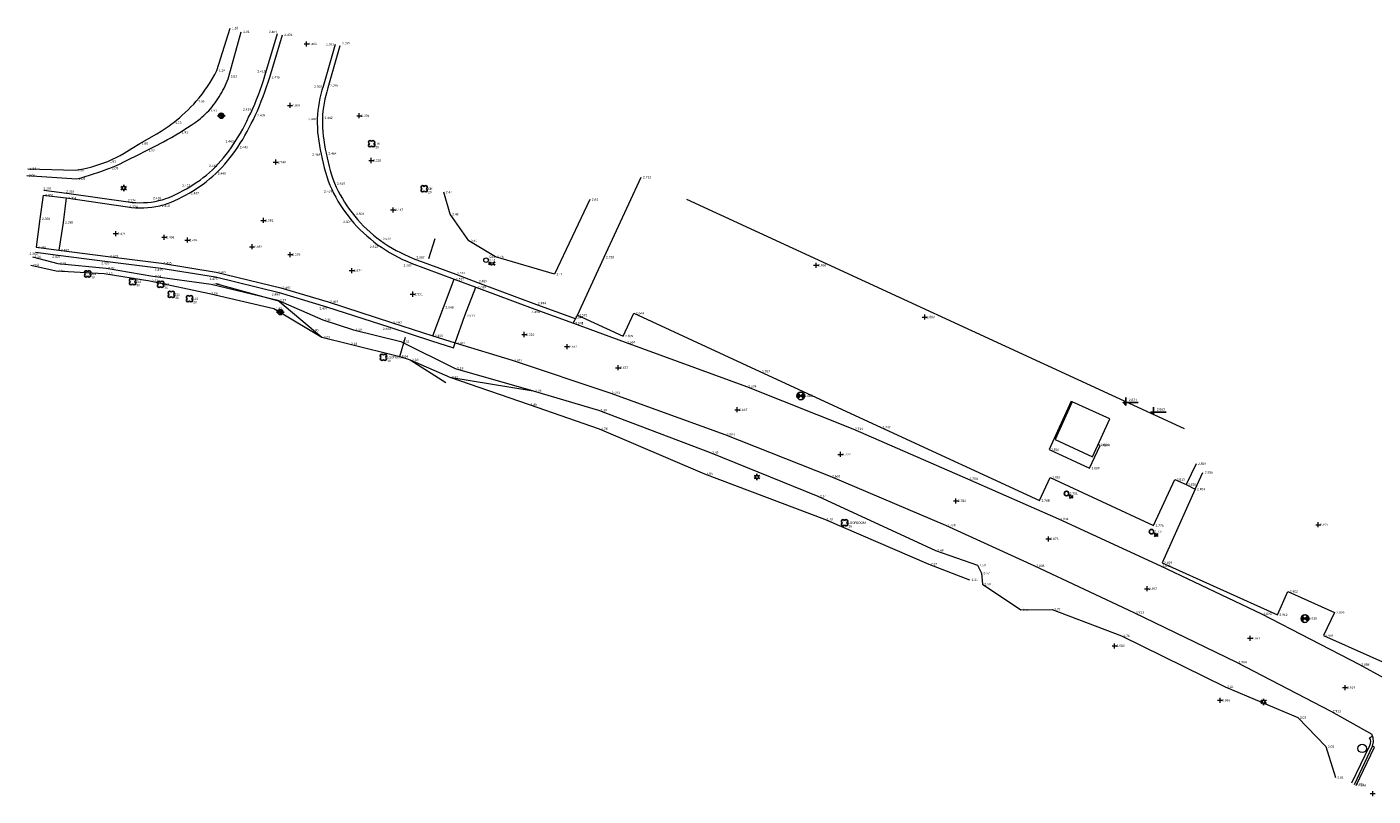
# Model space of a CAD drawing. Header units: metres. Extents: x 152089 to 154194, y 463573 to 464275.
# Tile 2 of 35: x 152116 to 152222, y 464102 to 464162. Entities that reach past the tile are written whole.
import ezdxf
from ezdxf.lldxf.tags import DXFTag

# ---------------------------------------------------------------- set-up
doc = ezdxf.new("R2010")
doc.units = ezdxf.units.M
doc.header["$MEASUREMENT"] = 0
for name, color, linetype, lineweight, true_color in [('B-ME-AL-HOOGTELABEL_HOOGTEMERK-S', 1, 'Continuous', 0, 0xff0000), ('B-ME-AM-AS-G', 2, 'Continuous', 0, 0xffff00), ('B-ME-GR-STRUIK-G', 7, 'Continuous', 0, 0x009926), ('B-ME-GW-TALUD_TEEN-G', 80, 'Continuous', 0, 0x3fff00), ('B-ME-OG-BEBOUWING_OVERIG-G', 40, 'Continuous', 0, 0xffbf00), ('B-ME-VH-DREMPEL-G', 4, 'Continuous', 0, 0x00ffff), ('B-ME-VH-KANTOPSLUITING_TROTTOIRBAND_180 200-G', 7, 'VH-TROTTOIRBAND_180-200', 0, 0xff7fff), ('B-ME-VH-VERHARDING_GRASBETONSTEEN-G', 7, 'Continuous', 0, 0xff9f7f), ('B-ME-VH-VERHARDING_KLINKERS-G', 40, 'Continuous', 0, 0xffbf00), ('B-ME-WH-WATERBODEM-G', 160, 'Continuous', 0, 0x003fff)]:
    doc.layers.add(name, color=color, linetype=linetype, lineweight=lineweight, true_color=true_color)
for name, color, linetype in [('B-ME-AL-HOOGTELABEL_VLOERPEIL-S', 2, 'Continuous'), ('B-ME-GR-BOOM-S', 100, 'Continuous'), ('B-ME-IE-MEUBILAIR_LICHTMAST-S', 1, 'Continuous'), ('B-ME-IE-MEUBILAIR_STRAATKOLK-S', 1, 'Continuous'), ('B-ME-IE-MEUBILAIR_VERKEERSBORD-S', 1, 'Continuous'), ('B-ME-RI-PUT-S', 1, 'Continuous')]:
    doc.layers.add(name, color=color, linetype=linetype)
for name, color, linetype, lineweight in [('B-ME-GW-TALUD_KRUIN-G', 54, 'Continuous', 18), ('B-ME-GW-WATERGANG_INSTEEK-G', 120, 'Continuous', 18), ('B-ME-IE-MEUBILAIR_WEGMEUBILAIR_SCHRIKHEK-G', 232, 'Continuous', 18), ('B-ME-IE-TERREINAFSCHEIDING_KUNSTMATIG_HEKWERK-G', 202, 'IE-TERREINAFSCHEIDING-KUNSTMATIG', 18), ('B-ME-OG-BEBOUWING_HOOFDGEBOUW-G', 10, 'Continuous', 18), ('B-ME-VH-VERHARDING_ASFALT-G', 2, 'Continuous', 18), ('B-ME-VH-VERHARDING_BETON-G', 21, 'Continuous', 18), ('B-ME-VH-VERHARDING_TEGEL-G', 24, 'Continuous', 18), ('B-ME-VW-VERKEERSTEKEN_BORD_INFO-G', 1, 'Continuous', 18), ('Kabelverklikker', 7, 'Continuous', 0)]:
    doc.layers.add(name, color=color, linetype=linetype, lineweight=lineweight)
doc.styles.add('18_100', font='romans', dxfattribs={"width": 0.8, "height": 0.18})
doc.styles.add('18_200', font='romans', dxfattribs={"width": 0.8, "height": 0.36})
doc.styles.add('SLK', font='calibri.ttf', dxfattribs={"height": 0.3})
doc.linetypes.add('IE-TERREINAFSCHEIDING-KUNSTMATIG', pattern='A,4,[82,NLCS.SHX,S=0.75,R=90,X=0,Y=0],4,-2', length=10)
tags = doc.linetypes.add('VH-TROTTOIRBAND_180-200', pattern=[20, 10, -2, 2, -2, 2, -2]).pattern_tags.tags
tags[14:15] = [DXFTag(74, 4), DXFTag(75, 0), DXFTag(340, '0'), DXFTag(46, 1.0), DXFTag(50, 0.0), DXFTag(44, 0.0), DXFTag(45, 0.0)]
tags[12:13] = [DXFTag(74, 4), DXFTag(75, 0), DXFTag(340, '0'), DXFTag(46, 1.0), DXFTag(50, 0.0), DXFTag(44, 0.0), DXFTag(45, 0.0)]
tags[10:11] = [DXFTag(74, 4), DXFTag(75, 0), DXFTag(340, '0'), DXFTag(46, 1.0), DXFTag(50, 0.0), DXFTag(44, 0.0), DXFTag(45, 0.0)]
tags[8:9] = [DXFTag(74, 4), DXFTag(75, 0), DXFTag(340, '0'), DXFTag(46, 1.0), DXFTag(50, 0.0), DXFTag(44, 0.0), DXFTag(45, 0.0)]
tags[6:7] = [DXFTag(74, 4), DXFTag(75, 0), DXFTag(340, '0'), DXFTag(46, 1.0), DXFTag(50, 0.0), DXFTag(44, 0.0), DXFTag(45, 0.0)]
tags[4:5] = [DXFTag(74, 4), DXFTag(75, 0), DXFTag(340, '0'), DXFTag(46, 1.0), DXFTag(50, 0.0), DXFTag(44, 0.0), DXFTag(45, 0.0)]

# ---------------------------------------------------------------- blocks, each defined once
blk = doc.blocks.new('LICHTMAST')
at = {"ltscale": 0.1}
for p, q in [((-0.11, 0.06), (-0.22, 0.13)), ((0, 0.13), (0, 0.25)), ((0.11, 0.06), (0.22, 0.13)), ((-0.11, -0.06), (-0.22, -0.13)), ((0, -0.13), (0, -0.25)), ((0.11, -0.06), (0.22, -0.13))]:
    blk.add_line(p, q, dxfattribs=at)
blk.add_circle((0, 0), 0.127, dxfattribs=at)
at = {"style": '18_200', "width": 0.8}
blk.add_attdef('HOOGTE', (0.25, 0.24), '', height=0.25, dxfattribs=at)
blk = doc.blocks.new('boom')
for centre, major_axis, start_param, end_param in [((-0.12, 0.12), (-0.0916, 0.0916), 4.266828, 8.299543), ((0.12, 0.12), (0.0916, 0.0916), 4.266828, 8.299543), ((-0.12, -0.12), (0.0916, 0.0916), 1.125235, 5.15795), ((0.12, -0.12), (-0.0916, 0.0916), 1.125235, 5.15795)]:
    blk.add_ellipse(centre, major_axis=major_axis, ratio=1, start_param=start_param, end_param=end_param)
at = {"style": '18_200', "width": 0.8}
blk.add_attdef('HOOGTE', (0.31, 0.12), '', height=0.25, dxfattribs=at)
blk = doc.blocks.new('hoogtemaat')
at = {"color": 0, "linetype": 'ByBlock'}
for points in [[(-0.2, 0, 0), (0.2, 0, 0)], [(0, -0.2, 0), (0, 0.2, 0)]]:
    blk.add_polyline3d(points, dxfattribs=at)
at = {"style": '18_200', "width": 0.8}
blk.add_attdef('HOOGTE', (0.25, 0.26), '', height=0.25, dxfattribs=at)
blk = doc.blocks.new('verkeersbord')
blk.add_line((-0.3, 0), (0.3, 0))
for radius in [0.2, 0.0745]:
    blk.add_circle((0, 0), radius)
at = {"style": '18_200', "width": 0.8}
blk.add_attdef('HOOGTE', (0.24, 0.18), '', height=0.25, dxfattribs=at)
blk = doc.blocks.new('kabelverklikker')
at = {"ltscale": 2}
blk.add_ellipse((0, 0), major_axis=(-0.127, 0.127), ratio=1, start_param=3.926991, end_param=10.210176, dxfattribs=at)
at = {"ltscale": 2, "style": '18_100', "width": 0.8}
blk.add_text('KLIC', height=0.216, dxfattribs=at).set_placement((0.19, -0.37))
at = {"style": '18_200', "width": 0.8}
blk.add_attdef('HOOGTE', (0.26, 0.12), '', height=0.25, dxfattribs=at)
blk = doc.blocks.new('put')
at = {"color": 0, "ltscale": 0.5}
for p, q in [((-0.3, 0.06), (-0.06, 0.05)), ((-0.3, 0.03), (-0.03, 0.03)), ((-0.3, 0), (0, 0)), ((-0.29, 0.08), (-0.08, 0.08)), ((-0.28, 0.11), (-0.11, 0.11)), ((-0.27, 0.14), (-0.14, 0.14)), ((-0.27, 0.14), (-0.14, 0.14)), ((-0.25, 0.16), (-0.16, 0.16)), ((-0.23, 0.19), (-0.19, 0.19)), ((0, 0), (0.3, 0)), ((0.03, 0.03), (0.3, 0.03)), ((0.05, 0.05), (0.29, 0.05)), ((0.08, 0.08), (0.29, 0.08)), ((0.11, 0.11), (0.28, 0.11)), ((0.14, 0.14), (0.27, 0.14)), ((0.16, 0.16), (0.25, 0.16)), ((0.19, 0.19), (0.23, 0.19)), ((-0.3, -0.03), (-0.03, -0.03)), ((-0.3, -0.05), (-0.05, -0.05)), ((-0.29, -0.08), (-0.08, -0.08)), ((-0.28, -0.11), (-0.11, -0.11)), ((-0.27, -0.14), (-0.14, -0.14)), ((-0.25, -0.16), (-0.16, -0.16)), ((-0.23, -0.19), (-0.19, -0.19)), ((0.03, -0.03), (0.3, -0.03)), ((0.05, -0.05), (0.29, -0.06)), ((0.08, -0.08), (0.29, -0.08)), ((0.11, -0.11), (0.28, -0.11)), ((0.14, -0.14), (0.27, -0.14)), ((0.16, -0.16), (0.25, -0.16)), ((0.19, -0.19), (0.23, -0.19))]:
    blk.add_line(p, q, dxfattribs=at)
at = {"ltscale": 0.5}
for p, q in [((-0.21, 0.21), (0.21, -0.21)), ((0.21, 0.21), (-0.21, -0.21))]:
    blk.add_line(p, q, dxfattribs=at)
blk.add_ellipse((0, 0), major_axis=(-0.212, 0.212), ratio=1, start_param=3.926991, end_param=10.210176, dxfattribs=at)
at = {"style": '18_200', "width": 0.8}
blk.add_attdef('HOOGTE', (0.4, 0.26), '', height=0.25, dxfattribs=at)
blk = doc.blocks.new('STRAATKOLK')
at = {"ltscale": 2}
blk.add_ellipse((0, 0), major_axis=(-0.127, 0.127), ratio=1, start_param=3.926991, end_param=10.210176, dxfattribs=at)
at = {"ltscale": 2, "style": '18_100', "width": 0.8}
blk.add_text('SK', height=0.216, dxfattribs=at).set_placement((0.19, -0.37))
at = {"style": '18_200', "width": 0.8}
blk.add_attdef('HOOGTE', (0.29, 0.21), '', height=0.25, dxfattribs=at)
blk = doc.blocks.new('vloerpeil')
for points in [[(0, -0.43), (0, 0.19)], [(0, -0.43), (-0.21, -0.21), (0, -0.21)]]:
    blk.add_lwpolyline(points)
at = {"color": 0, "linetype": 'ByBlock'}
blk.add_polyline3d([(-0.21, -0.21, 0), (0.99, -0.21, 0)], dxfattribs=at)
at = {"style": '18_200', "width": 0.8}
blk.add_attdef('HOOGTE', (0.26, -0.01), '', height=0.25, dxfattribs=at)

msp = doc.modelspace()

# ---------------------------------------------------------------- linework, layer by layer
at = {"layer": 'B-ME-GR-STRUIK-G'}
for points in [[(152160.36, 464148.66), (152157.56, 464142.74), (152152.9, 464144.11), (152150.8, 464145.38), (152149.33, 464147.49), (152148.83, 464149.24)], [(152118.35, 464143.6), (152122.16, 464143.23), (152125.85, 464142.6), (152130.45, 464141.97), (152135.72, 464140.69), (152139.19, 464137.76), (152141.33, 464137.25), (152145.35, 464136.25), (152146.17, 464135.97)], [(152149.29, 464134.6), (152155.88, 464133.54), (152161.05, 464132), (152169.86, 464128.65), (152178.37, 464125.2), (152187.64, 464120.91), (152190.98, 464119.74), (152191.29, 464119.13), (152191.37, 464118.26), (152194.39, 464116.21), (152196.87, 464116.25), (152202.34, 464114.16), (152210.54, 464110.14), (152216.27, 464107.71), (152218.49, 464105.42), (152219.23, 464102.97)]]:
    msp.add_lwpolyline(points, dxfattribs=at)
at = {"layer": 'B-ME-GW-TALUD_KRUIN-G'}
msp.add_lwpolyline([(152116.35, 464144.12), (152118.35, 464143.6), (152122.16, 464143.23), (152125.85, 464142.6), (152130.45, 464141.97), (152135.72, 464140.69), (152139.26, 464139.14), (152141.7, 464138.36), (152145.44, 464137.42), (152149.72, 464135.3)], dxfattribs=at)
at = {"layer": 'B-ME-GW-TALUD_TEEN-G'}
msp.add_lwpolyline([(152116.21, 464143.47), (152118.22, 464143), (152122, 464142.8), (152125.61, 464142.22), (152130.32, 464141.23), (152135.39, 464140.03), (152138.27, 464138.32), (152139.19, 464137.76), (152141.33, 464137.25), (152145.35, 464136.25), (152146.17, 464135.97), (152149.29, 464134.6)], dxfattribs=at)
at = {"layer": 'B-ME-GW-WATERGANG_INSTEEK-G'}
for points in [[(152115.9, 464150.55), (152119.85, 464150.29), (152120.18, 464150.37), (152120.51, 464150.47), (152120.84, 464150.56), (152121.17, 464150.67), (152121.49, 464150.78), (152121.82, 464150.89), (152122.14, 464151.01), (152122.46, 464151.13), (152122.83, 464151.29), (152123.2, 464151.45), (152123.56, 464151.62), (152123.92, 464151.8), (152124.64, 464152.16), (152125.35, 464152.53), (152126.02, 464152.87), (152126.68, 464153.21), (152127.01, 464153.38), (152127.33, 464153.56), (152127.66, 464153.75), (152127.97, 464153.95), (152128.58, 464154.34), (152128.88, 464154.53), (152129.18, 464154.74), (152129.47, 464154.95), (152129.61, 464155.06), (152129.75, 464155.18), (152129.88, 464155.29), (152130.01, 464155.41), (152130.14, 464155.54), (152130.26, 464155.67), (152130.39, 464155.82), (152130.52, 464155.97), (152130.64, 464156.12), (152130.76, 464156.28), (152130.87, 464156.44), (152130.98, 464156.6), (152131.09, 464156.77), (152131.19, 464156.94), (152131.29, 464157.11), (152131.38, 464157.29), (152131.47, 464157.46), (152131.55, 464157.64), (152131.63, 464157.82), (152131.71, 464158), (152131.78, 464158.19), (152131.84, 464158.37), (152132.83, 464161.91)], [(152149.72, 464135.3), (152155.88, 464133.54), (152161.05, 464132), (152169.86, 464128.65), (152178.37, 464125.2), (152187.64, 464120.91), (152190.98, 464119.74), (152191.29, 464119.13), (152191.37, 464118.26)]]:
    msp.add_lwpolyline(points, dxfattribs=at)
at = {"layer": 'B-ME-IE-MEUBILAIR_WEGMEUBILAIR_SCHRIKHEK-G'}
msp.add_line((152130.79, 464142.01), (152135.65, 464140.68), dxfattribs=at)
at = {"layer": 'B-ME-IE-TERREINAFSCHEIDING_KUNSTMATIG_HEKWERK-G'}
msp.add_line((152146.17, 464135.97), (152148.97, 464134.2), dxfattribs=at)
at = {"layer": 'B-ME-OG-BEBOUWING_HOOFDGEBOUW-G'}
msp.add_line((152167.98, 464148.68), (152207.3, 464130.56), dxfattribs=at)
at = {"layer": 'B-ME-OG-BEBOUWING_OVERIG-G'}
msp.add_lwpolyline([(152197.09, 464129.68), (152200.06, 464128.32), (152201.43, 464131.31), (152198.45, 464132.67), (152197.09, 464129.68)], close=True, dxfattribs=at)
at = {"layer": 'B-ME-VH-DREMPEL-G'}
for points in [[(152117.19, 464148.99), (152116.93, 464147.12), (152116.63, 464144.87)], [(152118.99, 464148.77), (152118.75, 464146.84), (152118.43, 464144.64)], [(152147.96, 464137.88), (152148.8, 464140.12), (152149.63, 464142.36)], [(152149.72, 464137.31), (152150.48, 464139.47), (152151.35, 464141.72)]]:
    msp.add_lwpolyline(points, dxfattribs=at)
at = {"layer": 'B-ME-VH-KANTOPSLUITING_TROTTOIRBAND_180 200-G'}
msp.add_lwpolyline([(152220.54, 464102.55), (152221.94, 464105.5), (152222.01, 464105.65), (152222.04, 464105.81), (152222.01, 464105.97), (152221.93, 464106.11), (152222.15, 464106.25)], dxfattribs=at)
at = {"layer": 'B-ME-VH-VERHARDING_ASFALT-G'}
for points in [[(152117.19, 464148.99), (152118.99, 464148.77), (152123.85, 464148.07), (152124.16, 464148.03), (152124.48, 464148), (152124.81, 464147.99), (152125.13, 464148), (152125.45, 464148.02), (152125.77, 464148.05), (152126.09, 464148.1), (152126.4, 464148.16), (152126.55, 464148.2), (152126.7, 464148.24), (152126.85, 464148.29), (152127, 464148.34), (152127.29, 464148.45), (152127.58, 464148.58), (152127.87, 464148.71), (152128.15, 464148.85), (152128.42, 464149), (152128.7, 464149.15), (152128.98, 464149.32), (152129.26, 464149.5), (152129.54, 464149.68), (152129.81, 464149.87), (152130.07, 464150.07), (152130.33, 464150.27), (152130.58, 464150.49), (152130.82, 464150.71), (152131.06, 464150.95), (152131.3, 464151.19), (152131.52, 464151.44), (152131.74, 464151.7), (152131.95, 464151.97), (152132.16, 464152.24), (152132.36, 464152.51), (152132.55, 464152.79), (152132.75, 464153.09), (152132.94, 464153.39), (152133.12, 464153.7), (152133.29, 464154.02), (152133.46, 464154.33), (152133.62, 464154.66), (152133.78, 464154.98), (152133.93, 464155.3), (152134.1, 464155.67), (152134.26, 464156.04), (152134.41, 464156.41), (152134.55, 464156.79), (152134.69, 464157.17), (152134.83, 464157.55), (152134.95, 464157.93), (152135.07, 464158.31), (152136.07, 464161.67)], [(152140.23, 464160.91), (152139.29, 464157.59), (152139.19, 464157.28), (152139.11, 464156.97), (152139.03, 464156.65), (152138.97, 464156.33), (152138.92, 464156.01), (152138.88, 464155.68), (152138.85, 464155.36), (152138.83, 464155.03), (152138.83, 464154.86), (152138.82, 464154.68), (152138.84, 464154.33), (152138.86, 464153.97), (152138.9, 464153.62), (152138.95, 464153.27), (152139.01, 464152.91), (152139.07, 464152.57), (152139.14, 464152.22), (152139.21, 464151.86), (152139.29, 464151.51), (152139.38, 464151.16), (152139.48, 464150.82), (152139.58, 464150.47), (152139.7, 464150.13), (152139.83, 464149.79), (152139.97, 464149.46), (152140.12, 464149.14), (152140.29, 464148.83), (152140.46, 464148.52), (152140.65, 464148.22), (152140.84, 464147.92), (152141.05, 464147.63), (152141.26, 464147.35), (152141.48, 464147.07), (152141.71, 464146.79), (152141.96, 464146.52), (152142.21, 464146.26), (152142.47, 464146.01), (152142.74, 464145.77), (152143.02, 464145.53), (152143.3, 464145.3), (152143.59, 464145.08), (152143.9, 464144.87), (152144.22, 464144.66), (152144.54, 464144.46), (152144.87, 464144.27), (152145.21, 464144.09), (152145.55, 464143.92), (152145.9, 464143.77), (152146.25, 464143.62), (152149.63, 464142.36), (152151.35, 464141.72), (152156, 464139.99), (152159.06, 464138.87), (152163.15, 464137.37), (152172.72, 464133.87), (152181.13, 464130.53), (152190.19, 464126.58), (152197.36, 464123.4), (152205.42, 464119.69), (152213.4, 464115.9), (152221.13, 464111.9), (152224.99, 464109.79)], [(152116.63, 464144.87), (152118.43, 464144.64), (152122.32, 464144.15), (152126.53, 464143.62), (152130.85, 464142.92), (152135.94, 464141.67), (152139.69, 464140.57), (152144.69, 464138.94), (152147.96, 464137.88), (152149.72, 464137.31), (152154.22, 464135.94), (152161.93, 464133.37), (152171.01, 464130.07), (152179.33, 464126.78), (152188.44, 464122.9), (152195.46, 464119.7), (152203.31, 464116.02), (152211.43, 464112.09), (152218.87, 464108.22), (152222.1, 464106.4)], [(152220.87, 464102.35), (152222.31, 464105.37), (152222.16, 464105.46), (152222.23, 464105.79), (152222.21, 464106.1), (152222.1, 464106.4)]]:
    msp.add_lwpolyline(points, dxfattribs=at)
at = {"layer": 'B-ME-VH-VERHARDING_BETON-G'}
for p, q in [((152208.23, 464127.77), (152207.44, 464126.13)), ((152208.15, 464125.76), (152208.77, 464127.08))]:
    msp.add_line(p, q, dxfattribs=at)
for points in [[(152159.37, 464139.51), (152161.48, 464144.09), (152164.4, 464150.41)], [(152198.37, 464132.71), (152196.63, 464128.89), (152199.82, 464127.42), (152200.65, 464129.22), (152200.5, 464129.28)]]:
    msp.add_lwpolyline(points, dxfattribs=at)
at = {"layer": 'B-ME-VH-VERHARDING_BETON-G', "lineweight": 0}
msp.add_circle((152221.35, 464105.27), 0.336, dxfattribs=at)
at = {"layer": 'B-ME-VH-VERHARDING_GRASBETONSTEEN-G'}
for points in [[(152117.24, 464149.39), (152119.05, 464149.16), (152123.9, 464148.46), (152124.2, 464148.42), (152124.51, 464148.4), (152124.81, 464148.39), (152125.11, 464148.4), (152125.42, 464148.42), (152125.72, 464148.45), (152126.02, 464148.49), (152126.31, 464148.56), (152126.45, 464148.59), (152126.59, 464148.63), (152126.73, 464148.67), (152126.87, 464148.72), (152127.14, 464148.82), (152127.42, 464148.94), (152127.69, 464149.07), (152127.96, 464149.21), (152128.23, 464149.35), (152128.5, 464149.5), (152128.77, 464149.66), (152129.04, 464149.83), (152129.31, 464150.01), (152129.57, 464150.19), (152129.82, 464150.38), (152130.07, 464150.58), (152130.31, 464150.79), (152130.55, 464151), (152130.78, 464151.23), (152131, 464151.46), (152131.22, 464151.7), (152131.43, 464151.95), (152131.64, 464152.21), (152131.84, 464152.47), (152132.03, 464152.74), (152132.22, 464153.01), (152132.41, 464153.3), (152132.59, 464153.6), (152132.77, 464153.9), (152132.94, 464154.21), (152133.1, 464154.52), (152133.26, 464154.83), (152133.41, 464155.15), (152133.57, 464155.47), (152133.73, 464155.83), (152133.89, 464156.19), (152134.04, 464156.56), (152134.18, 464156.93), (152134.32, 464157.3), (152134.45, 464157.67), (152134.57, 464158.05), (152134.69, 464158.43), (152135.68, 464161.78)], [(152140.61, 464160.8), (152139.67, 464157.48), (152139.58, 464157.17), (152139.5, 464156.87), (152139.43, 464156.57), (152139.37, 464156.26), (152139.32, 464155.95), (152139.28, 464155.64), (152139.25, 464155.33), (152139.23, 464155.02), (152139.23, 464154.85), (152139.23, 464154.69), (152139.24, 464154.35), (152139.26, 464154.01), (152139.3, 464153.67), (152139.34, 464153.33), (152139.4, 464152.98), (152139.46, 464152.64), (152139.53, 464152.3), (152139.6, 464151.95), (152139.68, 464151.61), (152139.77, 464151.26), (152139.86, 464150.93), (152139.96, 464150.59), (152140.07, 464150.27), (152140.2, 464149.94), (152140.33, 464149.63), (152140.48, 464149.32), (152140.64, 464149.02), (152140.81, 464148.72), (152140.99, 464148.43), (152141.17, 464148.15), (152141.37, 464147.87), (152141.58, 464147.59), (152141.79, 464147.32), (152142.01, 464147.06), (152142.25, 464146.8), (152142.49, 464146.55), (152142.75, 464146.3), (152143.01, 464146.07), (152143.27, 464145.84), (152143.54, 464145.62), (152143.82, 464145.41), (152144.12, 464145.2), (152144.43, 464144.99), (152144.74, 464144.8), (152145.06, 464144.62), (152145.39, 464144.45), (152145.72, 464144.29), (152146.06, 464144.14), (152146.4, 464144), (152149.77, 464142.74), (152151.49, 464142.09), (152156.14, 464140.36), (152159.19, 464139.25)], [(152116.57, 464144.48), (152118.38, 464144.24), (152122.27, 464143.75), (152126.47, 464143.22), (152130.78, 464142.53), (152135.83, 464141.29), (152139.57, 464140.18), (152144.57, 464138.56), (152147.84, 464137.49), (152149.6, 464136.93), (152149.72, 464137.31)]]:
    msp.add_lwpolyline(points, dxfattribs=at)
at = {"layer": 'B-ME-VH-VERHARDING_KLINKERS-G'}
msp.add_lwpolyline([(152159.05, 464138.87), (152159.37, 464139.51), (152162.99, 464137.86), (152163.84, 464139.67), (152173.79, 464135.06), (152183.31, 464130.65), (152195.87, 464124.86), (152196.7, 464126.67), (152204.88, 464122.89), (152206.55, 464126.52), (152207.44, 464126.13), (152208.15, 464125.76), (152205.55, 464119.94), (152214.66, 464115.83), (152215.47, 464117.67), (152219.15, 464116), (152218.3, 464114.18), (152225.61, 464110.92), (152225.5, 464110.69), (152224.99, 464109.79)], dxfattribs=at)
at = {"layer": 'B-ME-VH-VERHARDING_TEGEL-G'}
msp.add_line((152220.73, 464102.43), (152222.16, 464105.46), dxfattribs=at)
at = {"layer": 'B-ME-VW-VERKEERSTEKEN_BORD_INFO-G'}
for p, q in [((152148.12, 464145.54), (152147.6, 464143.97)), ((152145.35, 464136.25), (152145.8, 464137.77))]:
    msp.add_line(p, q, dxfattribs=at)
at = {"layer": 'B-ME-WH-WATERBODEM-G'}
for points in [[(152115.98, 464151.08), (152119.73, 464150.96), (152120.05, 464151.02), (152120.38, 464151.08), (152120.7, 464151.15), (152121.02, 464151.23), (152121.34, 464151.33), (152121.66, 464151.43), (152121.97, 464151.54), (152122.28, 464151.66), (152122.45, 464151.73), (152122.61, 464151.8), (152122.94, 464151.96), (152123.26, 464152.13), (152123.57, 464152.32), (152124.2, 464152.7), (152124.82, 464153.08), (152126.17, 464153.85), (152126.5, 464154.05), (152126.82, 464154.26), (152127.14, 464154.48), (152127.3, 464154.6), (152127.45, 464154.71), (152127.7, 464154.91), (152127.94, 464155.11), (152128.17, 464155.31), (152128.4, 464155.52), (152128.63, 464155.74), (152128.85, 464155.96), (152129.07, 464156.18), (152129.27, 464156.41), (152129.51, 464156.69), (152129.74, 464156.98), (152129.96, 464157.28), (152130.17, 464157.58), (152130.37, 464157.89), (152130.56, 464158.2), (152130.74, 464158.52), (152130.91, 464158.85), (152131.94, 464162.2)], [(152149.29, 464134.6), (152155.55, 464132.46), (152161.1, 464130.53), (152169.42, 464126.98), (152178.89, 464123.38), (152187.13, 464119.84), (152190.34, 464118.59)]]:
    msp.add_lwpolyline(points, dxfattribs=at)

# ---------------------------------------------------------------- block references
at = {"layer": 'B-ME-AL-HOOGTELABEL_HOOGTEMERK-S'}
for p in [(152142.15, 464155.27), (152143.09, 464151.73), (152144.82, 464147.83), (152178.23, 464143.45), (152186.8, 464139.36), (152217.88, 464122.95), (152201.8, 464113.37), (152210.13, 464109.08)]:
    msp.add_blockref('hoogtemaat', p, dxfattribs=at)
at = {"layer": 'B-ME-AL-HOOGTELABEL_VLOERPEIL-S'}
for p in [(152202.68, 464132.81), (152204.88, 464132.06)]:
    msp.add_blockref('vloerpeil', p, dxfattribs=at)
at = {"layer": 'B-ME-AM-AS-G'}
for p in [(152137.99, 464160.94), (152136.68, 464156.09), (152135.55, 464151.61), (152134.57, 464147), (152122.91, 464145.95), (152126.75, 464145.67), (152128.58, 464145.44), (152133.68, 464144.92), (152136.7, 464144.3), (152141.56, 464143.03), (152146.37, 464141.17), (152155.18, 464137.98), (152158.56, 464137.02), (152162.59, 464135.35), (152172, 464132.03), (152180.15, 464128.51), (152189.27, 464124.83), (152196.57, 464121.83), (152204.36, 464117.89), (152212.5, 464113.97), (152220, 464110.08), (152222.18, 464101.7)]:
    msp.add_blockref('hoogtemaat', p, dxfattribs=at)
at = {"layer": 'B-ME-GR-BOOM-S'}
for p in [(152143.12, 464153.06), (152147.27, 464149.5), (152120.69, 464142.77), (152124.24, 464142.15), (152126.45, 464141.95), (152127.3, 464141.15), (152128.74, 464140.81), (152144.05, 464136.18), (152180.47, 464123.1)]:
    msp.add_blockref('boom', p, dxfattribs=at)
at = {"layer": 'B-ME-IE-MEUBILAIR_LICHTMAST-S'}
for p in [(152123.54, 464149.55), (152173.55, 464126.72), (152213.56, 464108.95)]:
    msp.add_blockref('LICHTMAST', p, dxfattribs=at)
at = {"layer": 'B-ME-IE-MEUBILAIR_STRAATKOLK-S'}
for p in [(152198, 464125.41), (152204.71, 464122.4)]:
    msp.add_blockref('STRAATKOLK', p, dxfattribs=at)
at = {"layer": 'B-ME-IE-MEUBILAIR_VERKEERSBORD-S'}
for p in [(152131.25, 464155.27), (152135.91, 464139.75)]:
    msp.add_blockref('verkeersbord', p, dxfattribs=at)
at = {"layer": 'B-ME-RI-PUT-S'}
for p in [(152177.01, 464133.13), (152216.83, 464115.53)]:
    msp.add_blockref('put', p, dxfattribs=at)
at = {"layer": 'Kabelverklikker'}
msp.add_blockref('kabelverklikker', (152152.15, 464143.85), dxfattribs=at)

# ---------------------------------------------------------------- texts
at = {"layer": 'B-ME-AL-HOOGTELABEL_HOOGTEMERK-S', "style": 'SLK'}
for s, p in [('2.331', (152142.3, 464155.18)), ('2.320', (152143.24, 464151.64)), ('2.447', (152144.97, 464147.74)), ('2.860', (152178.38, 464143.36)), ('2.869', (152186.95, 464139.27)), ('2.927', (152218.03, 464122.86)), ('2.583', (152201.95, 464113.28)), ('2.686', (152210.28, 464108.99))]:
    msp.add_text(s, height=0.18, dxfattribs=at).set_placement(p)
at = {"layer": 'B-ME-AL-HOOGTELABEL_VLOERPEIL-S', "style": 'SLK'}
for s, p in [('2.871', (152202.92, 464132.72)), ('2.863', (152205.12, 464131.97))]:
    msp.add_text(s, height=0.18, dxfattribs=at).set_placement(p)
at = {"layer": 'B-ME-AM-AS-G', "style": 'SLK'}
for s, p in [('2.463', (152138.14, 464160.85)), ('2.500', (152136.83, 464156)), ('2.540', (152135.7, 464151.52)), ('2.581', (152134.72, 464146.91)), ('2.421', (152123.06, 464145.86)), ('2.468', (152126.9, 464145.58)), ('2.494', (152128.73, 464145.35)), ('2.562', (152133.83, 464144.83)), ('2.576', (152136.85, 464144.21)), ('2.574', (152141.71, 464142.94)), ('2.551', (152146.52, 464141.08)), ('2.516', (152155.33, 464137.89)), ('2.552', (152158.71, 464136.93)), ('2.577', (152162.74, 464135.26)), ('2.667', (152172.15, 464131.94)), ('2.722', (152180.3, 464128.42)), ('2.782', (152189.42, 464124.74)), ('2.875', (152196.72, 464121.74)), ('2.937', (152204.51, 464117.8)), ('2.951', (152212.65, 464113.88)), ('2.954', (152220.15, 464109.99))]:
    msp.add_text(s, height=0.18, dxfattribs=at).set_placement(p)
at = {"layer": 'B-ME-GR-BOOM-S', "style": 'SLK'}
for s, p in [('20', (152143.42, 464152.7)), ('EIK', (152143.42, 464152.97)), ('EIK', (152147.57, 464149.41)), ('20', (152147.57, 464149.14)), ('30', (152120.99, 464142.41)), ('ELS', (152120.99, 464142.68)), ('ELS', (152124.54, 464142.06)), ('ELS', (152126.75, 464141.86)), ('30', (152124.54, 464141.79)), ('30', (152126.75, 464141.59)), ('30', (152127.6, 464140.79)), ('ELS', (152127.6, 464141.06)), ('20', (152129.04, 464140.45)), ('ELS', (152129.04, 464140.72)), ('LOOFBOOM', (152144.35, 464136.09)), ('10', (152144.35, 464135.82)), ('20', (152180.77, 464122.74)), ('LOOFBOOM', (152180.77, 464123.01))]:
    msp.add_text(s, height=0.18, dxfattribs=at).set_placement(p)
at = {"layer": 'B-ME-GR-STRUIK-G', "style": 'SLK'}
for s, p in [('2.47', (152148.98, 464149.15)), ('2.61', (152160.51, 464148.57)), ('2.48', (152149.48, 464147.4)), ('2.41', (152150.95, 464145.29)), ('2.46', (152153.05, 464144.02)), ('2.29', (152118.5, 464143.51)), ('2.32', (152122.31, 464143.14)), ('2.34', (152126, 464142.51)), ('2.32', (152130.6, 464141.88)), ('2.41', (152157.71, 464142.65)), ('2.27', (152135.87, 464140.6)), ('2.09', (152139.34, 464137.67)), ('2.16', (152141.48, 464137.16)), ('2.14', (152145.5, 464136.16)), ('2.03', (152146.32, 464135.88)), ('2.12', (152149.44, 464134.51)), ('2.26', (152156.03, 464133.45)), ('2.39', (152161.2, 464131.91)), ('2.45', (152170.01, 464128.56)), ('2.54', (152178.52, 464125.11)), ('2.49', (152187.79, 464120.82)), ('2.59', (152191.13, 464119.65)), ('2.57', (152191.44, 464119.04)), ('2.50', (152191.52, 464118.17)), ('2.75', (152194.54, 464116.12)), ('2.77', (152197.02, 464116.16)), ('2.76', (152202.49, 464114.07)), ('2.84', (152210.69, 464110.05)), ('3.03', (152216.42, 464107.62)), ('3.02', (152218.64, 464105.33)), ('3.01', (152219.38, 464102.88))]:
    msp.add_text(s, height=0.18, dxfattribs=at).set_placement(p)
at = {"layer": 'B-ME-GW-TALUD_KRUIN-G', "style": 'SLK'}
for s, p in [('2.26', (152116.5, 464144.03)), ('2.29', (152118.5, 464143.51)), ('2.32', (152122.31, 464143.14)), ('2.34', (152126, 464142.51)), ('2.32', (152130.6, 464141.88)), ('2.27', (152135.87, 464140.6)), ('2.30', (152139.41, 464139.05)), ('2.29', (152141.85, 464138.27)), ('2.33', (152145.59, 464137.33)), ('2.19', (152149.87, 464135.21))]:
    msp.add_text(s, height=0.18, dxfattribs=at).set_placement(p)
at = {"layer": 'B-ME-GW-TALUD_TEEN-G', "style": 'SLK'}
for s, p in [('2.08', (152116.36, 464143.38)), ('2.03', (152118.37, 464142.91)), ('2.13', (152122.15, 464142.71)), ('2.22', (152125.76, 464142.13)), ('2.06', (152130.47, 464141.14)), ('1.93', (152135.54, 464139.94)), ('1.90', (152138.42, 464138.23)), ('2.09', (152139.34, 464137.67)), ('2.16', (152141.48, 464137.16)), ('2.14', (152145.5, 464136.16)), ('2.03', (152146.32, 464135.88)), ('2.12', (152149.44, 464134.51))]:
    msp.add_text(s, height=0.18, dxfattribs=at).set_placement(p)
at = {"layer": 'B-ME-GW-WATERGANG_INSTEEK-G', "style": 'SLK'}
for s, p in [('2.01', (152132.98, 464161.82)), ('2.03', (152131.99, 464158.28)), ('1.91', (152130.41, 464155.58)), ('1.91', (152128.12, 464153.86)), ('1.97', (152125.5, 464152.44)), ('2.08', (152116.05, 464150.46)), ('2.03', (152122.61, 464151.04)), ('2.06', (152120, 464150.2)), ('2.19', (152149.87, 464135.21)), ('2.26', (152156.03, 464133.45)), ('2.39', (152161.2, 464131.91)), ('2.45', (152170.01, 464128.56)), ('2.54', (152178.52, 464125.11)), ('2.49', (152187.79, 464120.82)), ('2.59', (152191.13, 464119.65)), ('2.57', (152191.44, 464119.04)), ('2.50', (152191.52, 464118.17))]:
    msp.add_text(s, height=0.18, dxfattribs=at).set_placement(p)
at = {"layer": 'B-ME-IE-MEUBILAIR_STRAATKOLK-S', "style": 'SLK'}
for s, p in [('2.751', (152198.24, 464125.32)), ('2.737', (152204.95, 464122.31))]:
    msp.add_text(s, height=0.18, dxfattribs=at).set_placement(p)
at = {"layer": 'B-ME-RI-PUT-S', "style": 'SLK'}
for s, p in [('2.685', (152177.31, 464133.04)), ('2.935', (152217.13, 464115.44))]:
    msp.add_text(s, height=0.18, dxfattribs=at).set_placement(p)
at = {"layer": 'B-ME-VH-DREMPEL-G', "style": 'SLK'}
for s, p in [('2.301', (152117.34, 464148.9)), ('2.304', (152119.14, 464148.68)), ('2.358', (152117.08, 464147.03)), ('2.398', (152118.9, 464146.75)), ('2.360', (152116.78, 464144.78)), ('2.407', (152118.58, 464144.55)), ('2.515', (152149.78, 464142.27)), ('2.489', (152151.5, 464141.63)), ('2.548', (152148.95, 464140.03)), ('2.511', (152150.63, 464139.38)), ('2.455', (152148.11, 464137.79)), ('2.412', (152149.87, 464137.22))]:
    msp.add_text(s, height=0.18, dxfattribs=at).set_placement(p)
at = {"layer": 'B-ME-VH-VERHARDING_ASFALT-G', "style": 'SLK'}
for s, p in [('2.401', (152136.22, 464161.58)), ('2.392', (152139.51, 464160.8)), ('2.415', (152135.22, 464158.22)), ('2.395', (152138.57, 464157.48)), ('2.439', (152134.08, 464155.21)), ('2.442', (152138.12, 464154.92)), ('2.443', (152132.7, 464152.7)), ('2.464', (152138.43, 464152.11)), ('2.445', (152130.97, 464150.62)), ('2.301', (152117.34, 464148.9)), ('2.304', (152119.14, 464148.68)), ('2.437', (152128.85, 464149.06)), ('2.469', (152139.36, 464149.19)), ('2.374', (152124, 464147.98)), ('2.418', (152126.55, 464148.07)), ('2.504', (152140.87, 464146.79)), ('2.360', (152116.78, 464144.78)), ('2.407', (152118.58, 464144.55)), ('2.423', (152122.47, 464144.06)), ('2.522', (152142.98, 464144.81)), ('2.435', (152126.68, 464143.53)), ('2.507', (152145.64, 464143.35)), ('2.475', (152131, 464142.83)), ('2.515', (152149.78, 464142.27)), ('2.495', (152136.09, 464141.58)), ('2.489', (152151.5, 464141.63)), ('2.497', (152139.84, 464140.48)), ('2.460', (152144.84, 464138.85)), ('2.494', (152155.75, 464139.67)), ('2.541', (152159.21, 464138.78)), ('2.455', (152148.11, 464137.79)), ('2.412', (152149.87, 464137.22)), ('2.584', (152163.3, 464137.28)), ('2.413', (152154.37, 464135.85)), ('2.674', (152172.87, 464133.78)), ('2.491', (152162.08, 464133.28)), ('2.711', (152181.28, 464130.44)), ('2.591', (152171.16, 464129.98)), ('2.660', (152179.48, 464126.69)), ('2.754', (152190.34, 464126.49)), ('2.728', (152188.59, 464122.81)), ('2.834', (152197.51, 464123.31)), ('2.838', (152195.61, 464119.61)), ('2.858', (152205.57, 464119.6)), ('2.913', (152203.46, 464115.93)), ('2.893', (152213.55, 464115.81)), ('2.904', (152211.58, 464112)), ('2.888', (152221.28, 464111.81)), ('2.911', (152219.02, 464108.13)), ('2.896', (152221.02, 464102.26))]:
    msp.add_text(s, height=0.18, dxfattribs=at).set_placement(p)
at = {"layer": 'B-ME-VH-VERHARDING_BETON-G', "style": 'SLK'}
for s, p in [('2.712', (152164.55, 464150.32)), ('2.720', (152161.63, 464144)), ('2.595', (152159.52, 464139.42)), ('2.831', (152200.7, 464129.17)), ('2.819', (152200.8, 464129.13)), ('2.816', (152196.78, 464128.8)), ('2.809', (152199.97, 464127.33)), ('2.829', (152208.38, 464127.68)), ('2.936', (152208.92, 464126.99)), ('2.828', (152207.59, 464126.04)), ('2.904', (152208.3, 464125.67))]:
    msp.add_text(s, height=0.18, dxfattribs=at).set_placement(p)
at = {"layer": 'B-ME-VH-VERHARDING_GRASBETONSTEEN-G', "style": 'SLK'}
for s, p in [('2.401', (152135, 464161.8)), ('2.392', (152140.79, 464160.9)), ('2.415', (152134.1, 464158.68)), ('2.395', (152139.85, 464157.58)), ('2.439', (152132.96, 464155.67)), ('2.442', (152139.4, 464155.02)), ('2.443', (152131.58, 464153.15)), ('2.464', (152139.71, 464152.2)), ('2.445', (152130.28, 464151.22)), ('2.301', (152117.21, 464149.42)), ('2.437', (152128.15, 464149.66)), ('2.469', (152140.38, 464149.82)), ('2.304', (152119.01, 464149.19)), ('2.374', (152123.86, 464148.49)), ('2.418', (152125.86, 464148.67)), ('2.504', (152141.89, 464147.42)), ('2.522', (152144, 464145.44)), ('2.360', (152116.1, 464144.27)), ('2.407', (152117.9, 464144.03)), ('2.507', (152146.66, 464143.98)), ('2.423', (152121.77, 464143.52)), ('2.435', (152125.98, 464142.99)), ('2.475', (152130.31, 464142.29)), ('2.515', (152149.88, 464142.75)), ('2.489', (152151.59, 464142.11)), ('2.495', (152135.24, 464141.06)), ('2.497', (152139, 464139.95)), ('2.494', (152156.25, 464140.37)), ('2.541', (152159.19, 464139.25)), ('2.460', (152144, 464138.33)), ('2.455', (152148.11, 464137.79)), ('2.412', (152149.87, 464137.22))]:
    msp.add_text(s, height=0.18, dxfattribs=at).set_placement(p)
at = {"layer": 'B-ME-VH-VERHARDING_KLINKERS-G', "style": 'SLK'}
for s, p in [('2.541', (152159.2, 464138.78)), ('2.595', (152159.52, 464139.42)), ('2.644', (152163.99, 464139.58)), ('2.609', (152163.14, 464137.77)), ('2.707', (152173.94, 464134.97)), ('2.747', (152183.46, 464130.56)), ('2.788', (152196.85, 464126.58)), ('2.813', (152206.7, 464126.43)), ('2.828', (152207.59, 464126.04)), ('2.904', (152208.3, 464125.67)), ('2.788', (152196.02, 464124.77)), ('2.776', (152205.03, 464122.8)), ('2.859', (152205.7, 464119.85)), ('2.902', (152215.62, 464117.58)), ('2.912', (152214.81, 464115.74)), ('2.899', (152219.3, 464115.91)), ('2.901', (152218.45, 464114.09))]:
    msp.add_text(s, height=0.18, dxfattribs=at).set_placement(p)
at = {"layer": 'B-ME-VH-VERHARDING_TEGEL-G', "style": 'SLK'}
msp.add_text('2.885', height=0.18, dxfattribs=at).set_placement((152220.88, 464102.34))
at = {"layer": 'B-ME-WH-WATERBODEM-G', "style": 'SLK'}
for s, p in [('1.18', (152132.09, 464162.11)), ('1.24', (152131.06, 464158.76)), ('1.36', (152129.42, 464156.32)), ('1.73', (152127.6, 464154.62)), ('1.80', (152124.97, 464152.99)), ('1.81', (152122.43, 464151.57)), ('1.86', (152116.13, 464150.99)), ('1.80', (152119.88, 464150.87)), ('2.12', (152149.44, 464134.51)), ('1.85', (152155.7, 464132.37)), ('1.78', (152161.25, 464130.44)), ('1.85', (152169.57, 464126.89)), ('2.13', (152179.04, 464123.29)), ('2.17', (152187.28, 464119.75)), ('2.31', (152190.49, 464118.5))]:
    msp.add_text(s, height=0.18, dxfattribs=at).set_placement(p)
at = {"layer": 'Kabelverklikker', "style": 'SLK'}
for s, p in [('GAS', (152152.39, 464144.03)), ('2.44', (152152.39, 464143.76))]:
    msp.add_text(s, height=0.18, dxfattribs=at).set_placement(p)

doc.saveas('drawing.dxf')
